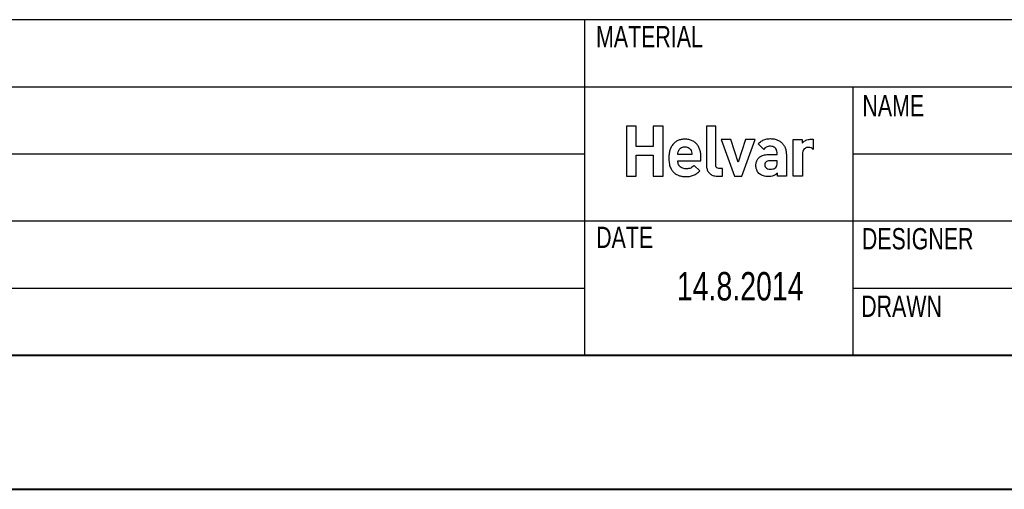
# Model space of a CAD drawing. Header units: millimetres. Extents: x 0 to 420, y -17 to 297.
# Tile 3 of 5: x 210 to 283, y 0 to 35. Entities that reach past the tile are written whole.
import ezdxf

# ---------------------------------------------------------------- set-up
doc = ezdxf.new("R2010")
doc.units = ezdxf.units.MM
doc.layers.add('L1', color=1, linetype='Continuous')
doc.layers.add('SYM', color=179, linetype='Continuous')
doc.styles.add('SLDTEXTSTYLE0', font='TXT', dxfattribs={"width": 0.75})

msp = doc.modelspace()

# ---------------------------------------------------------------- linework, layer by layer
at = {"color": 7, "linetype": 'Continuous', "lineweight": 40}
for p, q in [((25.079, 10.215), (411.144, 10.215)), ((0.079, 0.215), (420.079, 0.215))]:
    msp.add_line(p, q, dxfattribs=at)
at = {"layer": 'L1'}
for p, q in [((256.006, 27.28), (255.274, 27.28)), ((255.274, 27.28), (255.274, 23.554)), ((256.006, 25.757), (256.006, 27.28)), ((258.006, 27.28), (257.274, 27.28)), ((257.274, 27.28), (257.274, 25.757)), ((258.006, 23.554), (258.006, 27.28)), ((261.926, 27.28), (261.242, 27.28)), ((261.242, 27.28), (261.242, 24.333)), ((261.926, 24.375), (261.926, 27.28)), ((257.274, 25.757), (256.006, 25.757)), ((258.584, 25.676), (258.556, 25.613)), ((258.615, 25.736), (258.584, 25.676)), ((258.648, 25.794), (258.615, 25.736)), ((258.684, 25.849), (258.648, 25.794)), ((258.723, 25.901), (258.684, 25.849)), ((258.763, 25.949), (258.723, 25.901)), ((258.807, 25.995), (258.763, 25.949)), ((258.852, 26.038), (258.807, 25.995)), ((258.9, 26.078), (258.852, 26.038)), ((258.95, 26.115), (258.9, 26.078)), ((259.002, 26.149), (258.95, 26.115)), ((259.056, 26.179), (259.002, 26.149)), ((259.112, 26.207), (259.056, 26.179)), ((259.17, 26.231), (259.112, 26.207)), ((259.23, 26.252), (259.17, 26.231)), ((259.292, 26.27), (259.23, 26.252)), ((259.356, 26.285), (259.292, 26.27)), ((259.308, 25.643), (259.373, 25.686)), ((259.421, 26.297), (259.356, 26.285)), ((259.373, 25.686), (259.448, 25.719)), ((259.488, 26.305), (259.421, 26.297)), ((259.448, 25.719), (259.533, 25.739)), ((259.557, 26.31), (259.488, 26.305)), ((259.533, 25.739), (259.627, 25.747)), ((259.627, 26.312), (259.557, 26.31)), ((259.705, 26.31), (259.627, 26.312)), ((259.627, 25.747), (259.722, 25.739)), ((259.781, 26.304), (259.705, 26.31)), ((259.722, 25.739), (259.807, 25.719)), ((259.854, 26.294), (259.781, 26.304)), ((259.807, 25.719), (259.882, 25.686)), ((259.924, 26.281), (259.854, 26.294)), ((259.882, 25.686), (259.947, 25.643)), ((259.992, 26.264), (259.924, 26.281)), ((260.058, 26.244), (259.992, 26.264)), ((260.121, 26.22), (260.058, 26.244)), ((260.181, 26.193), (260.121, 26.22)), ((260.239, 26.162), (260.181, 26.193)), ((260.295, 26.129), (260.239, 26.162)), ((260.347, 26.092), (260.295, 26.129)), ((260.398, 26.052), (260.347, 26.092)), ((260.445, 26.01), (260.398, 26.052)), ((260.49, 25.965), (260.445, 26.01)), ((260.532, 25.917), (260.49, 25.965)), ((260.571, 25.866), (260.532, 25.917)), ((260.608, 25.813), (260.571, 25.866)), ((260.642, 25.757), (260.608, 25.813)), ((260.673, 25.699), (260.642, 25.757)), ((260.701, 25.639), (260.673, 25.699)), ((263.045, 26.28), (262.323, 26.28)), ((262.323, 26.28), (263.334, 23.554)), ((263.603, 24.595), (263.045, 26.28)), ((264.155, 26.28), (263.603, 24.595)), ((263.871, 23.554), (264.877, 26.28)), ((264.877, 26.28), (264.155, 26.28)), ((265.095, 25.953), (265.144, 26.008)), ((265.519, 25.546), (265.095, 25.953)), ((265.144, 26.008), (265.196, 26.06)), ((265.196, 26.06), (265.252, 26.108)), ((265.252, 26.108), (265.312, 26.152)), ((265.312, 26.152), (265.375, 26.191)), ((265.375, 26.191), (265.441, 26.227)), ((265.441, 26.227), (265.511, 26.258)), ((265.511, 26.258), (265.584, 26.285)), ((265.584, 26.285), (265.661, 26.308)), ((265.686, 25.706), (265.626, 25.662)), ((265.661, 26.308), (265.741, 26.325)), ((265.752, 25.74), (265.686, 25.706)), ((265.741, 26.325), (265.824, 26.338)), ((265.825, 25.764), (265.752, 25.74)), ((265.824, 26.338), (265.91, 26.346)), ((265.907, 25.778), (265.825, 25.764)), ((266, 25.783), (265.907, 25.778)), ((265.91, 26.346), (266, 26.348)), ((266, 26.348), (266.074, 26.347)), ((266.094, 25.776), (266, 25.783)), ((266.074, 26.347), (266.146, 26.342)), ((266.179, 25.756), (266.094, 25.776)), ((266.146, 26.342), (266.217, 26.334)), ((266.254, 25.723), (266.179, 25.756)), ((266.217, 26.334), (266.285, 26.323)), ((266.319, 25.68), (266.254, 25.723)), ((266.285, 26.323), (266.352, 26.308)), ((266.375, 25.628), (266.319, 25.68)), ((266.352, 26.308), (266.417, 26.291)), ((266.417, 26.291), (266.479, 26.27)), ((266.479, 26.27), (266.539, 26.247)), ((266.539, 26.247), (266.597, 26.22)), ((266.597, 26.22), (266.653, 26.19)), ((266.653, 26.19), (266.707, 26.157)), ((266.707, 26.157), (266.757, 26.122)), ((266.757, 26.122), (266.806, 26.083)), ((266.806, 26.083), (266.852, 26.041)), ((266.852, 26.041), (266.895, 25.997)), ((266.895, 25.997), (266.935, 25.949)), ((266.935, 25.949), (266.973, 25.899)), ((266.973, 25.899), (267.008, 25.846)), ((267.008, 25.846), (267.04, 25.79)), ((267.04, 25.79), (267.069, 25.732)), ((267.069, 25.732), (267.095, 25.67)), ((267.698, 23.554), (267.698, 26.28)), ((267.698, 26.28), (268.366, 26.28)), ((268.366, 26.28), (268.366, 26.019)), ((268.366, 26.019), (268.409, 26.065)), ((268.409, 26.065), (268.46, 26.11)), ((268.46, 26.11), (268.517, 26.151)), ((268.517, 26.151), (268.581, 26.19)), ((268.581, 26.19), (268.65, 26.224)), ((268.697, 25.68), (268.636, 25.656)), ((268.65, 26.224), (268.723, 26.254)), ((268.761, 25.695), (268.697, 25.68)), ((268.723, 26.254), (268.802, 26.278)), ((268.824, 25.7), (268.761, 25.695)), ((268.802, 26.278), (268.883, 26.296)), ((268.937, 25.689), (268.824, 25.7)), ((268.883, 26.296), (268.968, 26.308)), ((269.029, 25.658), (268.937, 25.689)), ((268.968, 26.308), (269.056, 26.312)), ((269.056, 26.312), (269.103, 26.311)), ((269.103, 26.311), (269.149, 26.309)), ((269.149, 26.309), (269.194, 26.305)), ((269.194, 26.305), (269.194, 25.544)), ((256.006, 23.554), (256.006, 25.113)), ((256.006, 25.113), (257.274, 25.113)), ((257.274, 25.113), (257.274, 23.554)), ((258.434, 25.007), (258.432, 24.92)), ((258.439, 25.092), (258.434, 25.007)), ((258.447, 25.175), (258.439, 25.092)), ((258.458, 25.255), (258.447, 25.175)), ((258.472, 25.332), (258.458, 25.255)), ((258.489, 25.406), (258.472, 25.332)), ((258.508, 25.478), (258.489, 25.406)), ((258.531, 25.547), (258.508, 25.478)), ((258.556, 25.613), (258.531, 25.547)), ((259.106, 25.171), (259.116, 25.278)), ((260.149, 25.171), (259.106, 25.171)), ((259.116, 25.278), (259.136, 25.371)), ((259.136, 25.371), (259.169, 25.464)), ((259.169, 25.464), (259.206, 25.531)), ((259.206, 25.531), (259.252, 25.591)), ((259.252, 25.591), (259.308, 25.643)), ((259.947, 25.643), (260.003, 25.591)), ((260.003, 25.591), (260.049, 25.531)), ((260.049, 25.531), (260.085, 25.464)), ((260.085, 25.464), (260.119, 25.371)), ((260.119, 25.371), (260.139, 25.278)), ((260.139, 25.278), (260.149, 25.171)), ((260.726, 25.576), (260.701, 25.639)), ((260.748, 25.512), (260.726, 25.576)), ((260.768, 25.445), (260.748, 25.512)), ((260.784, 25.377), (260.768, 25.445)), ((260.798, 25.306), (260.784, 25.377)), ((260.809, 25.234), (260.798, 25.306)), ((260.816, 25.161), (260.809, 25.234)), ((260.821, 25.085), (260.816, 25.161)), ((260.822, 25.009), (260.821, 25.085)), ((260.822, 24.705), (260.822, 25.009)), ((265.117, 24.902), (265.164, 24.947)), ((265.164, 24.947), (265.216, 24.988)), ((265.216, 24.988), (265.274, 25.026)), ((265.274, 25.026), (265.336, 25.06)), ((265.336, 25.06), (265.404, 25.089)), ((265.404, 25.089), (265.477, 25.114)), ((265.477, 25.114), (265.555, 25.134)), ((265.571, 25.609), (265.519, 25.546)), ((265.555, 25.134), (265.638, 25.15)), ((265.626, 25.662), (265.571, 25.609)), ((265.638, 25.15), (265.727, 25.16)), ((265.727, 25.16), (265.821, 25.165)), ((265.821, 25.165), (266.512, 25.165)), ((266.421, 25.567), (266.375, 25.628)), ((266.458, 25.501), (266.421, 25.567)), ((266.489, 25.407), (266.458, 25.501)), ((266.505, 25.315), (266.489, 25.407)), ((266.512, 25.207), (266.505, 25.315)), ((266.512, 25.165), (266.512, 25.207)), ((267.095, 25.67), (267.118, 25.606)), ((267.118, 25.606), (267.138, 25.539)), ((267.138, 25.539), (267.155, 25.469)), ((267.155, 25.469), (267.168, 25.397)), ((267.168, 25.397), (267.178, 25.322)), ((267.178, 25.322), (267.184, 25.245)), ((267.184, 25.245), (267.188, 25.165)), ((267.188, 25.165), (267.188, 25.107)), ((267.188, 25.107), (267.188, 25.01)), ((267.188, 25.01), (267.188, 24.959)), ((267.188, 24.959), (267.188, 23.548)), ((268.389, 25.295), (268.382, 25.197)), ((268.382, 25.197), (268.382, 23.554)), ((268.408, 25.382), (268.389, 25.295)), ((268.438, 25.458), (268.408, 25.382)), ((268.477, 25.523), (268.438, 25.458)), ((268.524, 25.578), (268.477, 25.523)), ((268.577, 25.622), (268.524, 25.578)), ((268.636, 25.656), (268.577, 25.622)), ((269.11, 25.607), (269.029, 25.658)), ((269.187, 25.537), (269.11, 25.607)), ((269.194, 25.544), (269.187, 25.537)), ((258.432, 24.92), (258.434, 24.818)), ((258.434, 24.818), (258.44, 24.722)), ((258.44, 24.722), (258.448, 24.63)), ((258.448, 24.63), (258.46, 24.543)), ((258.46, 24.543), (258.476, 24.459)), ((258.476, 24.459), (258.494, 24.381)), ((258.494, 24.381), (258.515, 24.306)), ((258.515, 24.306), (258.54, 24.235)), ((258.54, 24.235), (258.567, 24.169)), ((259.11, 24.626), (259.106, 24.705)), ((259.106, 24.705), (260.822, 24.705)), ((259.121, 24.551), (259.11, 24.626)), ((259.14, 24.479), (259.121, 24.551)), ((259.166, 24.413), (259.14, 24.479)), ((259.199, 24.352), (259.166, 24.413)), ((259.24, 24.296), (259.199, 24.352)), ((259.287, 24.246), (259.24, 24.296)), ((259.34, 24.203), (259.287, 24.246)), ((260.199, 24.241), (260.134, 24.197)), ((260.263, 24.294), (260.199, 24.241)), ((260.328, 24.354), (260.263, 24.294)), ((260.743, 23.951), (260.328, 24.354)), ((261.242, 24.333), (261.244, 24.269)), ((261.244, 24.269), (261.251, 24.205)), ((261.251, 24.205), (261.262, 24.141)), ((261.935, 24.287), (261.926, 24.375)), ((261.961, 24.219), (261.935, 24.287)), ((262.008, 24.169), (261.961, 24.219)), ((264.919, 24.375), (264.921, 24.441)), ((264.922, 24.285), (264.919, 24.375)), ((264.921, 24.441), (264.928, 24.507)), ((264.933, 24.199), (264.922, 24.285)), ((264.928, 24.507), (264.94, 24.57)), ((264.94, 24.57), (264.958, 24.632)), ((264.958, 24.632), (264.979, 24.691)), ((264.979, 24.691), (265.006, 24.748)), ((265.006, 24.748), (265.038, 24.802)), ((265.038, 24.802), (265.075, 24.854)), ((265.075, 24.854), (265.117, 24.902)), ((265.592, 24.468), (265.584, 24.39)), ((265.584, 24.39), (265.592, 24.314)), ((265.617, 24.536), (265.592, 24.468)), ((265.592, 24.314), (265.616, 24.246)), ((265.616, 24.246), (265.655, 24.188)), ((265.658, 24.593), (265.617, 24.536)), ((265.713, 24.639), (265.658, 24.593)), ((265.784, 24.672), (265.713, 24.639)), ((265.869, 24.692), (265.784, 24.672)), ((265.968, 24.699), (265.869, 24.692)), ((266.511, 24.699), (265.968, 24.699)), ((266.337, 24.149), (266.411, 24.207)), ((266.411, 24.207), (266.457, 24.266)), ((266.457, 24.266), (266.488, 24.343)), ((266.488, 24.343), (266.505, 24.438)), ((266.505, 24.438), (266.511, 24.553)), ((266.511, 24.553), (266.511, 24.699)), ((255.274, 23.554), (256.006, 23.554)), ((257.274, 23.554), (258.006, 23.554)), ((258.567, 24.169), (258.596, 24.106)), ((258.596, 24.106), (258.629, 24.047)), ((258.629, 24.047), (258.663, 23.992)), ((258.663, 23.992), (258.7, 23.941)), ((258.7, 23.941), (258.739, 23.893)), ((258.739, 23.893), (258.781, 23.848)), ((258.781, 23.848), (258.824, 23.807)), ((258.824, 23.807), (258.869, 23.769)), ((258.869, 23.769), (258.916, 23.734)), ((258.916, 23.734), (258.965, 23.702)), ((258.965, 23.702), (259.015, 23.673)), ((259.015, 23.673), (259.067, 23.647)), ((259.067, 23.647), (259.12, 23.624)), ((259.12, 23.624), (259.174, 23.603)), ((259.174, 23.603), (259.23, 23.585)), ((259.23, 23.585), (259.286, 23.57)), ((259.286, 23.57), (259.344, 23.557)), ((259.401, 24.166), (259.34, 24.203)), ((259.344, 23.557), (259.402, 23.546)), ((259.468, 24.137), (259.401, 24.166)), ((259.402, 23.546), (259.461, 23.537)), ((259.461, 23.537), (259.52, 23.53)), ((259.541, 24.116), (259.468, 24.137)), ((259.52, 23.53), (259.58, 23.526)), ((259.621, 24.102), (259.541, 24.116)), ((259.58, 23.526), (259.641, 23.523)), ((259.706, 24.098), (259.621, 24.102)), ((259.641, 23.523), (259.701, 23.522)), ((259.701, 23.522), (259.797, 23.524)), ((259.812, 24.102), (259.706, 24.098)), ((259.797, 23.524), (259.888, 23.53)), ((259.906, 24.114), (259.812, 24.102)), ((259.888, 23.53), (259.973, 23.54)), ((259.989, 24.134), (259.906, 24.114)), ((259.973, 23.54), (260.053, 23.554)), ((260.064, 24.161), (259.989, 24.134)), ((260.053, 23.554), (260.129, 23.572)), ((260.134, 24.197), (260.064, 24.161)), ((260.129, 23.572), (260.201, 23.593)), ((260.201, 23.593), (260.27, 23.619)), ((260.27, 23.619), (260.336, 23.648)), ((260.336, 23.648), (260.399, 23.681)), ((260.399, 23.681), (260.459, 23.717)), ((260.459, 23.717), (260.518, 23.757)), ((260.518, 23.757), (260.575, 23.8)), ((260.575, 23.8), (260.632, 23.847)), ((260.632, 23.847), (260.688, 23.898)), ((260.688, 23.898), (260.743, 23.951)), ((261.262, 24.141), (261.278, 24.079)), ((261.278, 24.079), (261.298, 24.018)), ((261.298, 24.018), (261.324, 23.959)), ((261.324, 23.959), (261.354, 23.903)), ((261.354, 23.903), (261.39, 23.849)), ((261.39, 23.849), (261.431, 23.798)), ((261.431, 23.798), (261.476, 23.751)), ((261.476, 23.751), (261.528, 23.708)), ((261.528, 23.708), (261.584, 23.67)), ((261.584, 23.67), (261.646, 23.636)), ((261.646, 23.636), (261.714, 23.607)), ((261.714, 23.607), (261.787, 23.585)), ((261.787, 23.585), (261.866, 23.568)), ((261.866, 23.568), (261.951, 23.557)), ((261.951, 23.557), (262.042, 23.554)), ((262.076, 24.139), (262.008, 24.169)), ((262.042, 23.554), (262.431, 23.554)), ((262.168, 24.129), (262.076, 24.139)), ((262.431, 24.129), (262.168, 24.129)), ((262.431, 23.554), (262.431, 24.129)), ((263.334, 23.554), (263.871, 23.554)), ((264.951, 24.115), (264.933, 24.199)), ((264.977, 24.035), (264.951, 24.115)), ((265.009, 23.959), (264.977, 24.035)), ((265.048, 23.888), (265.009, 23.959)), ((265.093, 23.822), (265.048, 23.888)), ((265.145, 23.762), (265.093, 23.822)), ((265.202, 23.711), (265.145, 23.762)), ((265.263, 23.666), (265.202, 23.711)), ((265.33, 23.628), (265.263, 23.666)), ((265.402, 23.595), (265.33, 23.628)), ((265.479, 23.569), (265.402, 23.595)), ((265.562, 23.548), (265.479, 23.569)), ((265.65, 23.533), (265.562, 23.548)), ((265.745, 23.524), (265.65, 23.533)), ((265.655, 24.188), (265.711, 24.141)), ((265.711, 24.141), (265.783, 24.106)), ((265.845, 23.522), (265.745, 23.524)), ((265.783, 24.106), (265.873, 24.084)), ((265.945, 23.524), (265.845, 23.522)), ((265.873, 24.084), (265.979, 24.076)), ((266.036, 23.533), (265.945, 23.524)), ((265.979, 24.076), (266.085, 24.079)), ((266.119, 23.549), (266.036, 23.533)), ((266.085, 24.079), (266.178, 24.089)), ((266.196, 23.57), (266.119, 23.549)), ((266.178, 24.089), (266.261, 24.111)), ((266.266, 23.599), (266.196, 23.57)), ((266.261, 24.111), (266.337, 24.149)), ((266.333, 23.634), (266.266, 23.599)), ((266.396, 23.676), (266.333, 23.634)), ((266.458, 23.726), (266.396, 23.676)), ((266.519, 23.783), (266.458, 23.726)), ((266.519, 23.548), (266.519, 23.783)), ((267.188, 23.548), (266.519, 23.548)), ((268.382, 23.554), (267.698, 23.554))]:
    msp.add_line(p, q, dxfattribs=at)
at = {"layer": 'SYM'}
for p, q in [((411.144, 35.215), (124.144, 35.215)), ((252.144, 35.215), (252.144, 10.215)), ((124.144, 30.215), (411.144, 30.215)), ((272.144, 30.215), (272.144, 20.215)), ((124.144, 25.215), (252.144, 25.215)), ((272.144, 25.215), (385.144, 25.215)), ((124.144, 20.215), (411.144, 20.215)), ((272.144, 20.215), (272.144, 10.215)), ((124.144, 15.215), (252.144, 15.215)), ((272.144, 15.215), (312.144, 15.215))]:
    msp.add_line(p, q, dxfattribs=at)

# ---------------------------------------------------------------- texts
at = {"layer": 'SYM', "style": 'SLDTEXTSTYLE0'}
for s, insert, char_height, attachment_point in [('MATERIAL', (253.009, 34.744), 1.5875, 1), ('NAME', (272.853, 29.597), 1.5875, 1), ('DATE', (253.02, 19.786), 1.5875, 1), ('DESIGNER', (272.811, 19.683), 1.5875, 1), ('14.8.2014', (263.75, 16.407), 2.1167, 2), ('DRAWN', (272.762, 14.652), 1.5875, 1)]:
    msp.add_mtext(s, dxfattribs=dict(at, insert=insert, char_height=char_height, attachment_point=attachment_point))

doc.saveas('drawing.dxf')
